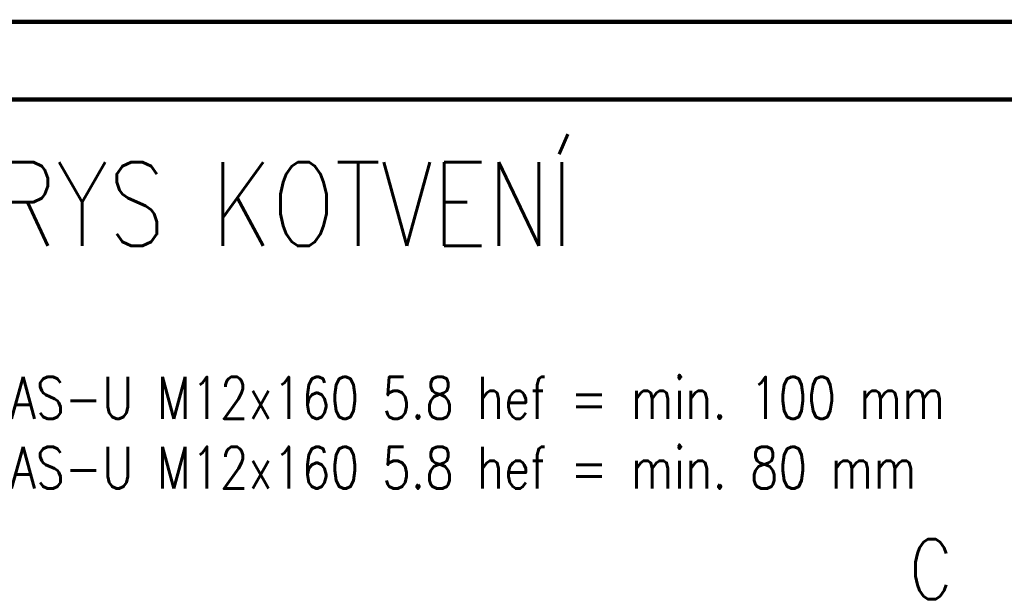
# Paper-space layout 'Layout1' of a CAD drawing. Extents: x -2 to 935, y -36 to 422.
# Tile 20 of 63: x 166 to 248, y 373 to 420. Entities that reach past the tile are written whole.
import ezdxf
from ezdxf.enums import TextEntityAlignment as Align

# ---------------------------------------------------------------- set-up
doc = ezdxf.new("R2010")
doc.units = 0
doc.layers.get('DEFPOINTS').update_dxf_attribs({"color": 132, "linetype": 'CONTINUOUS'})
doc.layers.add('RAMECEK_HP', color=251, linetype='CONTINUOUS')
for name, color, linetype, lineweight in [('SS_PLNA_025', 7, 'CONTINUOUS', 25), ('SS_POPIS_PROFILU', 13, 'CONTINUOUS', 25), ('SS_REZ', 6, 'CONTINUOUS', 70), ('SS_TEXT35', 2, 'CONTINUOUS', 35), ('SS_TEXT7', 6, 'CONTINUOUS', 70)]:
    doc.layers.add(name, color=color, linetype=linetype, lineweight=lineweight)
doc.styles.add('ROMANS', font='romans.shx', dxfattribs={"width": 0.8})
doc.styles.add('romans.shx', font='romans.shx', dxfattribs={"height": 5})

# ---------------------------------------------------------------- blocks, each defined once
blk = doc.blocks.new('*U6')
at = {"layer": 'RAMECEK_HP', "lineweight": 35, "const_width": 0.35}
for points in [[(0, 420), (0, 0), (743, 0), (743, 420)], [(6.5, 413.5), (6.5, 6.5), (736.5, 6.5), (736.5, 413.5)]]:
    blk.add_lwpolyline(points, close=True, dxfattribs=at)
at = {"layer": 'DEFPOINTS', "style": 'ROMANS', "width": 0.8}
blk.add_attdef('TISK', text='', height=10, dxfattribs=at).set_placement((743, -33), align=Align.RIGHT)
blk = doc.blocks.new('00REZ-d')
at = {"layer": 'SS_PLNA_025'}
blk.add_lwpolyline([(3.775, 5.2), (0, 5.724), (3.775, 6.247), (0, 5.724), (10, 5.724)], dxfattribs=at)
at = {"layer": 'SS_REZ'}
blk.add_line((0, 5.991), (0, 0), dxfattribs=at)
at = {"layer": 'SS_TEXT7', "style": 'ROMANS', "width": 0.8}
blk.add_attdef('REZs', text='', height=5, dxfattribs=at).set_placement((7, 6.724), align=Align.CENTER)

psp = doc.layouts.get("Layout1")

# ---------------------------------------------------------------- block references
at = {"layer": 'RAMECEK_HP'}
psp.add_blockref('*U6', (0, 0), dxfattribs=at)
at = {"layer": 'SS_REZ'}
psp.add_blockref('00REZ-d', (235.2391, 365.0445), dxfattribs=at).add_auto_attribs({'REZs': 'C'})

# ---------------------------------------------------------------- texts
at = {"layer": 'SS_POPIS_PROFILU', "color": 6, "style": 'romans.shx', "width": 0.8}
psp.add_text('PŮDORYS KOTVENÍ', height=7, dxfattribs=at).set_placement((143.5074, 401.276))
at = {"layer": 'SS_TEXT35', "insert": (99.5619, 396.1659), "char_height": 3.5, "attachment_point": 1, "style": 'ROMANS'}
psp.add_mtext_dynamic_manual_height_columns('{\\LPOUŽITÉ KOTVY:\\P}z4 - HILTI HIT-HY 200-A V3 + HAS-U M12x160 5.8 hef = min. 100 mm\\Pz6 - HILTI HIT-HY 200-A V3 + HAS-U M12x160 5.8 hef = min. 80 mm', width=239.392882, gutter_width=12.5, heights=[0], dxfattribs=at)

doc.saveas('drawing.dxf')
